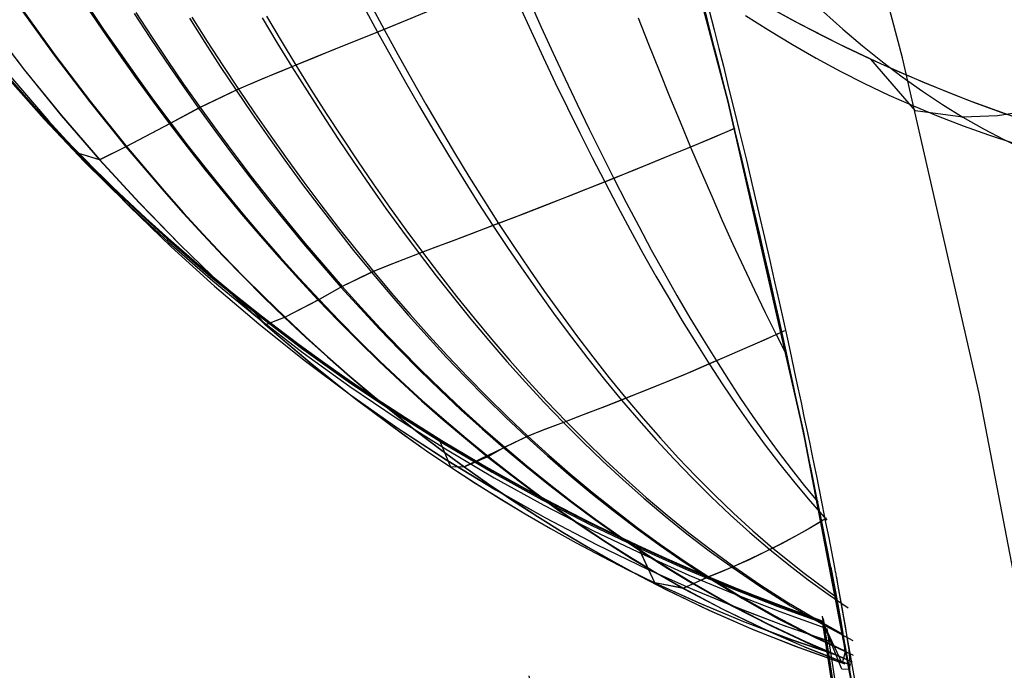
# Model space of a CAD drawing. Header units: millimetres. Extents: x -58 to 58, y -58 to 58.
# Tile 77 of 95: x 48.98 to 54.45, y 9.87 to 13.49. Entities that reach past the tile are written whole.
import ezdxf

# ---------------------------------------------------------------- set-up
doc = ezdxf.new("R2010")
doc.units = ezdxf.units.MM
doc.header["$MEASUREMENT"] = 0
doc.layers.add('Predefinito', color=5, linetype='Continuous')

msp = doc.modelspace()

# ---------------------------------------------------------------- linework, layer by layer
at = {"layer": 'Predefinito'}
for points in [[(55.3678, 3.829), (55.2026, 5.7378), (54.9717, 7.6398), (54.6752, 9.5326), (54.3136, 11.4141), (53.8873, 13.282), (53.3967, 15.1341), (52.8425, 16.9681), (52.2254, 18.7819), (51.546, 20.5734), (50.8051, 22.3403), (50.0038, 24.0805), (49.1428, 25.7921), (48.2233, 27.473), (47.2463, 29.1211), (46.213, 30.7345)], [(45.3803, 30.1807), (46.395, 28.5964), (47.3544, 26.978), (48.2574, 25.3274), (49.1028, 23.6467), (49.8897, 21.9377), (50.6172, 20.2027), (51.2844, 18.4435), (51.8904, 16.6624), (52.4346, 14.8614), (52.9163, 13.0427), (53.335, 11.2085), (53.6901, 9.3609), (53.9812, 7.5021), (54.208, 5.6344), (54.3701, 3.76)], [(54.3701, 3.76), (54.208, 5.6344), (53.9812, 7.5021), (53.6901, 9.3609), (53.335, 11.2085), (52.9163, 13.0427), (52.4346, 14.8614), (51.8904, 16.6624), (51.2844, 18.4435), (50.6172, 20.2027), (49.8897, 21.9377), (49.1028, 23.6467), (48.2574, 25.3274), (47.3544, 26.978), (46.395, 28.5964), (45.3803, 30.1807)], [(48.5053, 13.6705), (48.6855, 13.4432), (48.8721, 13.2213), (49.065, 13.0047), (49.2641, 12.7938), (49.4692, 12.5885), (49.6801, 12.389), (49.8968, 12.1955), (50.119, 12.0079), (50.3466, 11.8265), (50.5794, 11.6512), (50.8173, 11.4822), (51.0602, 11.3195), (51.3078, 11.1631), (51.5601, 11.0133), (51.8168, 10.87), (52.0779, 10.7332), (52.3432, 10.603), (52.6125, 10.4793), (52.8857, 10.3624), (53.1628, 10.252), (53.4434, 10.1484)], [(53.0814, 13.5992), (53.3049, 13.4761), (53.5339, 13.3593), (53.7685, 13.2487), (54.0085, 13.1445), (54.2538, 13.0467), (54.5043, 12.9554), (54.7601, 12.8707), (55.0209, 12.7928), (55.2868, 12.7216), (55.5576, 12.6574), (55.8333, 12.6001), (56.1137, 12.5498)], [(53.1523, 13.5592), (53.2903, 13.484), (53.4297, 13.4114), (53.5704, 13.3415), (53.7125, 13.2743), (53.8557, 13.2098), (54, 13.148), (54.1455, 13.0888), (54.292, 13.0322), (54.4395, 12.9782), (54.588, 12.9268), (54.8876, 12.8316), (55.1905, 12.7465), (55.4962, 12.6713), (55.8041, 12.6058), (56.1137, 12.5498)], [(53.1523, 13.5592), (53.2903, 13.484), (53.4297, 13.4114), (53.5704, 13.3415), (53.7125, 13.2743), (53.8557, 13.2098), (54, 13.148), (54.1455, 13.0888), (54.292, 13.0322), (54.4395, 12.9782), (54.588, 12.9268), (54.8876, 12.8316), (55.1905, 12.7465), (55.4962, 12.6713), (55.8041, 12.6058), (56.1137, 12.5498)], [(53.4434, 10.1484), (53.8463, 7.4898)], [(53.8463, 7.4898), (53.4434, 10.1484)]]:
    msp.add_lwpolyline(points, dxfattribs=at)
at = {"layer": 'Predefinito', "extrusion": (1, 0, 0)}
for points in [[(12.5885, 319.9996), (12.5885, 60)], [(11.1631, 319.9984), (11.1631, 60.0005)], [(10.1484, 320), (10.1484, 60.0016)]]:
    msp.add_lwpolyline(points, dxfattribs=at)
at = {"layer": 'Predefinito', "extrusion": (1, 0, -2.42507e-08)}
msp.add_lwpolyline([(10.1484, 60.0016), (10.1484, 320)], dxfattribs=at)
at = {"layer": 'Predefinito', "extrusion": (-1.93238e-05, 0.000127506, 1)}
msp.add_lwpolyline([(53.8475, 7.4822), (53.4446, 10.1407)], dxfattribs=at)
at = {"layer": 'Predefinito', "extrusion": (-0.000111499, 0.000734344, 1)}
msp.add_lwpolyline([(53.4819, 9.9034), (53.8804, 7.2791)], dxfattribs=at)
at = {"layer": 'Predefinito', "extrusion": (0.000111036, -0.000731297, 1)}
msp.add_lwpolyline([(53.4406, 10.1755), (53.8382, 7.5568)], dxfattribs=at)
at = {"layer": 'Predefinito', "extrusion": (-0.000163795, 0.001075, 0.999999)}
msp.add_lwpolyline([(53.5059, 9.7692), (53.8931, 7.2276)], dxfattribs=at)
at = {"layer": 'Predefinito', "extrusion": (0.000162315, -0.001066, 0.999999)}
msp.add_lwpolyline([(53.4459, 10.1635), (53.831, 7.6353)], dxfattribs=at)
at = {"layer": 'Predefinito', "extrusion": (0.044757, 0.006487, 0.998977)}
msp.add_lwpolyline([(2.3102, -52.74), (0.4274, -52.7866), (-1.4349, -52.7694)], dxfattribs=at)
at = {"layer": 'Predefinito', "extrusion": (-0.00025803, 0.001677, 0.999999)}
msp.add_lwpolyline([(53.56, 9.5004), (53.9191, 7.1671)], dxfattribs=at)
at = {"layer": 'Predefinito', "extrusion": (0.000252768, -0.001643, 0.999999)}
msp.add_lwpolyline([(53.4667, 10.1073), (53.8213, 7.8023)], dxfattribs=at)
at = {"layer": 'Predefinito', "extrusion": (-0.000314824, 0.001996, 0.999998)}
msp.add_lwpolyline([(53.6371, 9.2633), (53.9849, 7.0581)], dxfattribs=at)
at = {"layer": 'Predefinito', "extrusion": (0.085842, 0.012831, 0.996226)}
msp.add_lwpolyline([(1.9336, -50.9449), (0.2916, -50.9767), (-1.3347, -50.9614)], dxfattribs=at)
at = {"layer": 'Predefinito'}
for points in [[(48.4586, 13.7316, 59.9981), (48.6594, 13.4753, 59.9983), (48.8679, 13.2262, 59.9984), (49.084, 12.9842, 59.9986), (49.3074, 12.7495, 59.9988), (49.5378, 12.5223, 59.9991), (49.7749, 12.303, 59.9993), (50.018, 12.0918, 59.9996), (50.2668, 11.8889, 59.9998), (50.5208, 11.6944, 60.0001), (50.7799, 11.5081, 60.0003), (51.0436, 11.3303, 60.0005), (51.3112, 11.1611, 60.0007), (51.5824, 11.0006, 60.0009), (51.8567, 10.8486, 60.0011), (52.1339, 10.705, 60.0012), (52.4137, 10.5698, 60.0014), (52.669, 10.4545, 60.0015), (52.9258, 10.3459, 60.0016), (53.184, 10.2439, 60.0017), (53.4434, 10.1484, 60.0016)], [(48.461, 13.7283, 59.7674), (48.6621, 13.4719, 59.7682), (48.8709, 13.2226, 59.7692), (49.0872, 12.9805, 59.7703), (49.3108, 12.7458, 59.7716), (49.5415, 12.5186, 59.773), (49.7787, 12.2994, 59.7746), (50.022, 12.0882, 59.7762), (50.2708, 11.8854, 59.7779), (50.5249, 11.691, 59.7797), (50.7841, 11.5049, 59.7816), (51.0477, 11.3273, 59.7836), (51.3152, 11.1583, 59.7856), (51.5862, 10.9979, 59.7876), (51.8604, 10.8462, 59.7897), (52.1374, 10.7028, 59.7917), (52.417, 10.5678, 59.7938), (52.6716, 10.4529, 59.7958), (52.9278, 10.3446, 59.7977), (53.1854, 10.2429, 59.7995), (53.4443, 10.1476, 59.8012)], [(48.4634, 13.7252, 59.5348), (48.6646, 13.4686, 59.5362), (48.8736, 13.2192, 59.538), (49.0902, 12.977, 59.54), (49.314, 12.7422, 59.5423), (49.5449, 12.515, 59.5448), (49.7823, 12.2958, 59.5476), (50.0257, 12.0846, 59.5506), (50.2746, 11.8819, 59.5538), (50.5288, 11.6876, 59.5571), (50.7879, 11.5016, 59.5606), (51.0515, 11.3241, 59.5643), (51.319, 11.1553, 59.568), (51.5899, 10.9951, 59.5719), (51.8639, 10.8436, 59.5758), (52.1407, 10.7004, 59.5798), (52.4201, 10.5656, 59.5838), (52.6741, 10.451, 59.5875), (52.9297, 10.3431, 59.5912), (53.1868, 10.2417, 59.5948), (53.4451, 10.1467, 59.5983)], [(48.4676, 13.7193, 59.0689), (48.6693, 13.4624, 59.0716), (48.8787, 13.2127, 59.0749), (49.0956, 12.9704, 59.0787), (49.3197, 12.7354, 59.083), (49.5509, 12.5081, 59.0878), (49.7885, 12.2888, 59.0931), (50.0322, 12.0776, 59.0988), (50.2812, 11.875, 59.1048), (50.5355, 11.6807, 59.1112), (50.7946, 11.4949, 59.118), (51.0582, 11.3177, 59.125), (51.3256, 11.1491, 59.1323), (51.5964, 10.9892, 59.1398), (51.8702, 10.8379, 59.1475), (52.1468, 10.6951, 59.1553), (52.4259, 10.5606, 59.1632), (52.6788, 10.4467, 59.1704), (52.9333, 10.3394, 59.1776), (53.1893, 10.2385, 59.1848), (53.4467, 10.144, 59.1918)], [(48.4749, 13.709, 58.1347), (48.677, 13.4515, 58.14), (48.8869, 13.2013, 58.1464), (49.1041, 12.9585, 58.1538), (49.3287, 12.7231, 58.1622), (49.5601, 12.4954, 58.1715), (49.7981, 12.2758, 58.1817), (50.042, 12.0644, 58.1927), (50.2912, 11.8615, 58.2046), (50.5456, 11.6672, 58.2171), (50.8048, 11.4814, 58.2303), (51.0683, 11.3042, 58.2441), (51.3357, 11.1357, 58.2585), (51.6065, 10.976, 58.2733), (51.8803, 10.8249, 58.2886), (52.1568, 10.6824, 58.3041), (52.4359, 10.5483, 58.3199), (52.6869, 10.4355, 58.3341), (52.9398, 10.3293, 58.3485), (53.1942, 10.2294, 58.3627), (53.4502, 10.1359, 58.3769)], [(48.4871, 13.6947, 56.2588), (48.689, 13.4362, 56.2691), (48.8986, 13.1848, 56.2815), (49.1156, 12.9407, 56.2959), (49.3398, 12.704, 56.3123), (49.5709, 12.475, 56.3306), (49.8086, 12.2539, 56.3506), (50.0522, 12.0411, 56.3723), (50.3013, 11.8369, 56.3956), (50.5556, 11.6412, 56.4204), (50.8148, 11.4542, 56.4465), (51.0785, 11.2758, 56.4739), (51.3463, 11.1063, 56.5025), (51.6177, 10.9456, 56.5321), (51.8924, 10.7938, 56.5626), (52.1702, 10.6506, 56.5938), (52.4508, 10.5162, 56.6256), (52.7004, 10.4047, 56.6539), (52.9522, 10.2997, 56.6825), (53.206, 10.2012, 56.7112), (53.4617, 10.1092, 56.7399)], [(48.5232, 13.6939, 52.4872), (48.7211, 13.433, 52.5069), (48.9266, 13.1787, 52.5309), (49.1394, 12.931, 52.5588), (49.3595, 12.6901, 52.5905), (49.5867, 12.4564, 52.626), (49.8208, 12.2302, 52.665), (50.0612, 12.0118, 52.7074), (50.3078, 11.8017, 52.7531), (50.5602, 11.6, 52.8018), (50.8184, 11.4067, 52.8535), (51.082, 11.2221, 52.9078), (51.3509, 11.0464, 52.9647), (51.6246, 10.8799, 53.0238), (51.903, 10.7226, 53.085), (52.1859, 10.5746, 53.1478), (52.4733, 10.436, 53.2122), (52.7238, 10.3244, 53.2684), (52.9775, 10.2199, 53.3254), (53.2341, 10.1225, 53.3829), (53.4936, 10.0324, 53.4407)], [(48.5237, 13.694, 327.5461), (48.7216, 13.4332, 327.5262), (48.927, 13.1788, 327.5022), (49.1397, 12.9311, 327.4742), (49.3598, 12.6902, 327.4423), (49.587, 12.4564, 327.4067), (49.821, 12.2301, 327.3675), (50.0614, 12.0117, 327.3249), (50.3079, 11.8015, 327.2791), (50.5603, 11.5997, 327.2301), (50.8184, 11.4063, 327.1783), (51.0821, 11.2216, 327.1237), (51.3509, 11.0459, 327.0666), (51.6247, 10.8793, 327.0072), (51.9031, 10.722, 326.9458), (52.1861, 10.5739, 326.8826), (52.4735, 10.4353, 326.818), (52.7206, 10.3251, 326.7623), (52.9708, 10.2219, 326.7058), (53.2238, 10.1256, 326.6489), (53.4797, 10.0364, 326.5916)], [(50.9288, 13.5809, 346.8509), (51.0047, 13.4397, 346.7926), (51.0813, 13.2998, 346.7308), (51.1587, 13.1612, 346.6656), (51.237, 13.024, 346.5971), (51.3161, 12.8882, 346.5252), (51.3961, 12.7539, 346.4501), (51.477, 12.6212, 346.3716), (51.5589, 12.4899, 346.2899), (51.6419, 12.3603, 346.2049), (51.726, 12.2323, 346.1168), (51.8112, 12.106, 346.0254), (51.8976, 11.9815, 345.931), (51.9854, 11.8587, 345.8334), (52.0744, 11.7379, 345.7327), (52.1649, 11.6191, 345.6291), (52.2568, 11.5024, 345.5225), (52.3501, 11.3878, 345.413), (52.4451, 11.2754, 345.3006), (52.5417, 11.1652, 345.1854), (52.6401, 11.0574, 345.0676), (52.7406, 10.9519, 344.9471), (52.8434, 10.8487, 344.8241), (52.9485, 10.7481, 344.6987), (53.0563, 10.6499, 344.5708), (53.1669, 10.5543, 344.4407), (53.3404, 10.4143, 344.2386), (53.5209, 10.2813, 344.0319)], [(51.8129, 13.5992, 348.7988), (51.8789, 13.4531, 348.7272), (51.9451, 13.3087, 348.652), (52.0117, 13.1658, 348.5731), (52.0788, 13.0246, 348.4905), (52.1462, 12.8851, 348.4044), (52.2141, 12.7474, 348.3147), (52.2824, 12.6114, 348.2214), (52.3514, 12.4772, 348.1246), (52.4209, 12.345, 348.0243), (52.4911, 12.2146, 347.9205), (52.5619, 12.0863, 347.8134), (52.6335, 11.9602, 347.7029), (52.7057, 11.8363, 347.5891), (52.7787, 11.7147, 347.472), (52.8526, 11.5955, 347.3517), (52.9196, 11.4904, 347.2409), (52.9874, 11.3873, 347.1276), (53.0561, 11.2863, 347.0119), (53.1257, 11.1873, 346.8939), (53.1965, 11.0903, 346.7736), (53.2685, 10.9954, 346.651), (53.3419, 10.9025, 346.5263), (53.4168, 10.8118, 346.3994)], [(53.0814, 13.5992, 319.9998), (53.3049, 13.4761, 319.9998), (53.5339, 13.3593, 319.9998), (53.7685, 13.2487, 319.9998), (54.0085, 13.1445, 319.9998), (54.2538, 13.0467, 319.9998), (54.5043, 12.9554, 319.9998), (54.7601, 12.8707, 319.9998), (55.0209, 12.7928, 319.9998), (55.2868, 12.7216, 319.9998), (55.5576, 12.6574, 319.9998), (55.8333, 12.6001, 319.9998), (56.1137, 12.5498, 319.9998)], [(48.9813, 13.5589, 44.9765), (49.1705, 13.2963, 45.0204), (49.3665, 13.0386, 45.0719), (49.5695, 12.7863, 45.131), (49.7794, 12.5395, 45.1973), (49.8871, 12.4184, 45.2331), (49.9964, 12.2989, 45.2707), (50.1076, 12.181, 45.31), (50.2205, 12.0647, 45.3509), (50.3352, 11.9502, 45.3936), (50.4517, 11.8375, 45.4378), (50.57, 11.7267, 45.4837), (50.6902, 11.6176, 45.5312), (50.8122, 11.5105, 45.5803), (50.9362, 11.4054, 45.6308), (51.062, 11.3023, 45.6829), (51.1897, 11.2013, 45.7363), (51.3194, 11.1025, 45.7912), (51.451, 11.006, 45.8475), (51.5845, 10.9118, 45.9051), (51.72, 10.8199, 45.964), (51.8575, 10.7305, 46.024), (51.9971, 10.6436, 46.0852), (52.1387, 10.5593, 46.1475), (52.2823, 10.4776, 46.2108), (52.4282, 10.3987, 46.2752), (52.5761, 10.3226, 46.3404), (52.8165, 10.2072, 46.4462), (53.0619, 10.0998, 46.5539), (53.3123, 10.0008, 46.6633), (53.5675, 9.9104, 46.7741)], [(48.9853, 13.561, 335.0899), (49.1743, 13.2982, 335.0459), (49.3701, 13.0405, 334.9941), (49.5729, 12.788, 334.9348), (49.7827, 12.5412, 334.8683), (49.8902, 12.42, 334.8323), (49.9994, 12.3004, 334.7946), (50.1105, 12.1824, 334.7551), (50.2233, 12.0661, 334.714), (50.3379, 11.9515, 334.6712), (50.4543, 11.8387, 334.6267), (50.5725, 11.7278, 334.5806), (50.6925, 11.6186, 334.5329), (50.8145, 11.5114, 334.4837), (50.9383, 11.4062, 334.4329), (51.0641, 11.303, 334.3807), (51.1917, 11.202, 334.327), (51.3213, 11.1031, 334.2718), (51.4528, 11.0065, 334.2153), (51.5863, 10.9121, 334.1575), (51.7217, 10.8202, 334.0984), (51.8591, 10.7307, 334.038), (51.9986, 10.6437, 333.9766), (52.1402, 10.5593, 333.914), (52.2838, 10.4775, 333.8504), (52.4296, 10.3985, 333.7858), (52.5775, 10.3223, 333.7202), (52.8109, 10.21, 333.617), (53.049, 10.1053, 333.512), (53.2918, 10.0084, 333.4054), (53.5393, 9.9196, 333.2975)], [(51.2922, 13.5575, 32.2971), (51.1219, 13.4876, 32.8157), (50.9683, 13.4249, 33.3357), (50.8298, 13.3686, 33.8563), (50.7051, 13.3181, 34.3769), (50.5931, 13.2727, 34.8969), (50.4924, 13.2318, 35.4157), (50.402, 13.1948, 35.9326), (50.3207, 13.1611, 36.4471), (50.1818, 13.1017, 37.4663), (49.9735, 13.0014, 39.4468), (49.8123, 12.9143, 41.3635), (49.5695, 12.7863, 45.131), (49.4229, 12.7144, 48.8584), (49.3073, 12.7495, 60.0007)], [(49.3488, 13.569, 41.1992), (49.4384, 13.4359, 41.2274), (49.5295, 13.3037, 41.2579), (49.6222, 13.1727, 41.2908), (49.7165, 13.0429, 41.326), (49.8123, 12.9143, 41.3635), (49.9098, 12.7869, 41.4033), (50.0088, 12.6608, 41.4454), (50.1095, 12.536, 41.4896), (50.2118, 12.4126, 41.5361), (50.3159, 12.2907, 41.5847), (50.4217, 12.1703, 41.6355), (50.5292, 12.0515, 41.6884), (50.6385, 11.9343, 41.7434), (50.7496, 11.8187, 41.8004), (50.8626, 11.7049, 41.8595), (50.9775, 11.5927, 41.9206), (51.0944, 11.4824, 41.9837), (51.2133, 11.3741, 42.0487), (51.3343, 11.2677, 42.1155), (51.4574, 11.1634, 42.1842), (51.5825, 11.0612, 42.2548), (51.7099, 10.9612, 42.327), (51.8395, 10.8635, 42.401), (51.9714, 10.7682, 42.4765), (52.1057, 10.6753, 42.5537), (52.2424, 10.585, 42.6323), (52.3817, 10.4974, 42.7123), (52.5236, 10.4125, 42.7936), (52.6683, 10.3305, 42.8763), (52.8919, 10.2123, 43.0035), (53.1214, 10.1017, 43.1331), (53.3567, 9.9991, 43.2649), (53.4766, 9.9511, 43.3315), (53.598, 9.9052, 43.3986)], [(49.3561, 13.5728, 338.8853), (49.4455, 13.4396, 338.857), (49.5365, 13.3074, 338.8263), (49.6291, 13.1764, 338.7933), (49.7232, 13.0465, 338.758), (49.8189, 12.9178, 338.7203), (49.9161, 12.7903, 338.6803), (50.015, 12.6641, 338.6381), (50.1155, 12.5393, 338.5936), (50.2177, 12.4158, 338.5469), (50.3215, 12.2938, 338.4981), (50.4271, 12.1734, 338.4471), (50.5344, 12.0544, 338.3939), (50.6435, 11.9371, 338.3387), (50.7545, 11.8215, 338.2814), (50.8673, 11.7075, 338.2221), (50.982, 11.5952, 338.1607), (51.0987, 11.4848, 338.0973), (51.2175, 11.3763, 338.0321), (51.3383, 11.2698, 337.9649), (51.4611, 11.1654, 337.8959), (51.5861, 11.0631, 337.825), (51.7133, 10.963, 337.7524), (51.8427, 10.8651, 337.6781), (51.9744, 10.7697, 337.6022), (52.1086, 10.6767, 337.5247), (52.2452, 10.5862, 337.4457), (52.3843, 10.4985, 337.3653), (52.5261, 10.4134, 337.2836), (52.6706, 10.3313, 337.2005), (52.885, 10.2174, 337.0779), (53.1049, 10.1106, 336.9529), (53.3302, 10.0111, 336.8259), (53.561, 9.9195, 336.6971)], [(49.6145, 13.5287, 39.2968), (49.7021, 13.3952, 39.3304), (49.7911, 13.2629, 39.3667), (49.8816, 13.1315, 39.4055), (49.9735, 13.0014, 39.4468), (50.067, 12.8723, 39.4907), (50.1619, 12.7445, 39.537), (50.2583, 12.618, 39.5859), (50.3563, 12.4928, 39.6371), (50.456, 12.369, 39.6908), (50.5573, 12.2466, 39.7468), (50.6602, 12.1257, 39.8052), (50.7649, 12.0062, 39.8659), (50.8713, 11.8884, 39.9289), (50.9796, 11.7721, 39.9942), (51.0898, 11.6575, 40.0618), (51.202, 11.5447, 40.1315), (51.3162, 11.4337, 40.2034), (51.4324, 11.3245, 40.2775), (51.5507, 11.2174, 40.3536), (51.6712, 11.1123, 40.4317), (51.794, 11.0093, 40.5119), (51.9191, 10.9085, 40.5939), (52.0465, 10.81, 40.6778), (52.1766, 10.7139, 40.7635), (52.3092, 10.6203, 40.8509), (52.4447, 10.5293, 40.9399), (52.5829, 10.441, 41.0305), (52.7241, 10.3555, 41.1225), (52.9359, 10.2359, 41.2597), (53.1539, 10.1234, 41.3996), (53.3781, 10.0186, 41.5418), (53.4926, 9.9692, 41.6138), (53.6087, 9.922, 41.6862)], [(49.6238, 13.5336, 340.7975), (49.7112, 13.4001, 340.7637), (49.8001, 13.2676, 340.7273), (49.8903, 13.1362, 340.6883), (49.9821, 13.006, 340.6468), (50.0753, 12.8769, 340.6027), (50.17, 12.749, 340.5561), (50.2662, 12.6224, 340.5071), (50.364, 12.4971, 340.4556), (50.4634, 12.3732, 340.4017), (50.5645, 12.2507, 340.3454), (50.6672, 12.1296, 340.2867), (50.7716, 12.0101, 340.2257), (50.8778, 11.8922, 340.1624), (50.9859, 11.7758, 340.0968), (51.0958, 11.6611, 340.0289), (51.2077, 11.5481, 339.9588), (51.3216, 11.437, 339.8866), (51.4376, 11.3277, 339.8122), (51.5557, 11.2204, 339.7357), (51.676, 11.1152, 339.6571), (51.7985, 11.0121, 339.5766), (51.9233, 10.9111, 339.4941), (52.0505, 10.8125, 339.4098), (52.1803, 10.7162, 339.3237), (52.3128, 10.6225, 339.2359), (52.448, 10.5313, 339.1464), (52.586, 10.4428, 339.0554), (52.727, 10.3571, 338.9629), (52.9284, 10.2428, 338.8316), (53.1354, 10.1349, 338.6978), (53.3481, 10.0339, 338.5619), (53.5666, 9.9402, 338.4239)], [(50.8919, 13.5657, 33.2777), (50.9683, 13.4249, 33.3357), (51.0454, 13.2853, 33.397), (51.1234, 13.1471, 33.4618), (51.2022, 13.0103, 33.5299), (51.2819, 12.8749, 33.6013), (51.3625, 12.7409, 33.676), (51.4441, 12.6085, 33.7539), (51.5268, 12.4776, 33.8351), (51.6104, 12.3483, 33.9195), (51.6952, 12.2207, 34.0071), (51.7812, 12.0946, 34.0979), (51.8685, 11.9704, 34.1917), (51.957, 11.8479, 34.2887), (52.0469, 11.7274, 34.3887), (52.1382, 11.6088, 34.4917), (52.231, 11.4924, 34.5976), (52.3254, 11.378, 34.7065), (52.4213, 11.2658, 34.8181), (52.5189, 11.1559, 34.9326), (52.6184, 11.0483, 35.0497), (52.72, 10.943, 35.1693), (52.8238, 10.84, 35.2916), (52.9302, 10.7396, 35.4162), (53.0391, 10.6416, 35.5433), (53.1509, 10.5463, 35.6726), (53.256, 10.4611, 35.7932), (53.3635, 10.3785, 35.9155), (53.4736, 10.2985, 36.0395), (53.5866, 10.2212, 36.165)], [(51.7553, 13.5753, 31.3356), (51.8222, 13.4298, 31.4068), (51.8894, 13.2859, 31.4816), (51.957, 13.1436, 31.5601), (52.0251, 13.0029, 31.6422), (52.0936, 12.8639, 31.7279), (52.1626, 12.7267, 31.8172), (52.2321, 12.5912, 31.9099), (52.3022, 12.4575, 32.0062), (52.373, 12.3257, 32.106), (52.4445, 12.1958, 32.2092), (52.5167, 12.068, 32.3158), (52.5896, 11.9422, 32.4257), (52.6633, 11.8187, 32.5389), (52.7379, 11.6975, 32.6553), (52.8132, 11.5786, 32.7749), (52.8894, 11.4622, 32.8976), (52.9666, 11.3483, 33.0233), (53.045, 11.2369, 33.152), (53.1247, 11.1279, 33.2835), (53.206, 11.0215, 33.4178), (53.2889, 10.9176, 33.5549), (53.3737, 10.8163, 33.6945), (53.4676, 10.7099, 33.8481)], [(53.4891, 10.448, 345.0007), (53.4631, 10.5804, 345.587), (53.4481, 10.6557, 345.8802), (53.4312, 10.7401, 346.1733), (53.4123, 10.8338, 346.4665), (53.3912, 10.9375, 346.7597), (53.3797, 10.9934, 346.9062), (53.3675, 11.0523, 347.0528), (53.3546, 11.1143, 347.1994), (53.341, 11.1795, 347.346), (53.3266, 11.248, 347.4926), (53.3113, 11.3202, 347.6391), (53.2951, 11.3962, 347.7857), (53.278, 11.4763, 347.9323), (53.2597, 11.5607, 348.0789), (53.2403, 11.6497, 348.2254), (53.2197, 11.7436, 348.372), (53.1977, 11.8425, 348.5186), (53.1744, 11.9469, 348.6652), (53.1495, 12.0573, 348.8117), (53.1228, 12.1742, 348.9583), (53.0942, 12.2982, 349.1049), (53.0635, 12.43, 349.2514), (53.0305, 12.5703, 349.398), (52.9948, 12.72, 349.5445), (52.9561, 12.8801, 349.6911), (52.914, 13.0518, 349.838), (52.8916, 13.1425, 349.9114), (52.8681, 13.2369, 349.9848), (52.8433, 13.3352, 350.0583), (52.8173, 13.4379, 350.1317), (52.7899, 13.5453, 350.2051)], [(52.8132, 13.545, 29.8201), (52.8407, 13.4371, 29.8921), (52.8668, 13.334, 29.9642), (52.8916, 13.235, 30.0362), (52.9153, 13.1399, 30.1082), (52.9378, 13.0485, 30.1803), (52.9594, 12.9604, 30.2523), (52.9801, 12.8756, 30.3243), (53.0195, 12.7121, 30.4706), (53.0558, 12.5592, 30.6168), (53.0894, 12.416, 30.763), (53.1205, 12.2817, 30.9093), (53.1495, 12.1552, 31.0555), (53.1765, 12.0361, 31.2018), (53.2018, 11.9237, 31.348), (53.2254, 11.8175, 31.4942), (53.2475, 11.7169, 31.6405), (53.2684, 11.6214, 31.7867), (53.2879, 11.5309, 31.933), (53.3064, 11.4451, 32.0792), (53.3237, 11.3638, 32.2255), (53.34, 11.2865, 32.3717), (53.3553, 11.2132, 32.518), (53.3698, 11.1435, 32.6642), (53.3836, 11.0773, 32.8105), (53.3965, 11.0143, 32.9567), (53.4087, 10.9544, 33.103), (53.4203, 10.8976, 33.2492), (53.4415, 10.7924, 33.5417), (53.4604, 10.6975, 33.8342), (53.4773, 10.6119, 34.1267), (53.4924, 10.5345, 34.4192), (53.5094, 10.447, 34.7849), (53.5113, 10.4367, 34.8214), (53.5124, 10.4311, 34.8397), (53.5136, 10.425, 34.858), (53.5149, 10.4185, 34.8763), (53.5162, 10.4115, 34.8945), (53.5177, 10.4038, 34.9128), (53.5193, 10.3955, 34.9311), (53.5202, 10.391, 34.9402), (53.5211, 10.3864, 34.9494), (53.522, 10.3815, 34.9585), (53.523, 10.3764, 34.9677), (53.524, 10.3711, 34.9768), (53.5251, 10.3656, 34.9859), (53.5262, 10.3598, 34.9951), (53.5273, 10.3538, 35.0042)], [(53.448, 13.5377, 339.5041), (53.5564, 13.4406, 339.4097), (53.6657, 13.3479, 339.3118), (53.7758, 13.2595, 339.2105), (53.8867, 13.1756, 339.1059), (53.9984, 13.0963, 338.9981), (54.1108, 13.0217, 338.8872), (54.2239, 12.9519, 338.7735), (54.3377, 12.8871, 338.6569), (54.4521, 12.8274, 338.5376), (54.5672, 12.7727, 338.4158), (54.6829, 12.7232, 338.2916), (54.7992, 12.6788, 338.1651), (54.9161, 12.6398, 338.0364), (55.0335, 12.6061, 337.9058), (55.1516, 12.5778, 337.7732), (55.2702, 12.555, 337.6389), (55.3893, 12.5376, 337.5031), (55.5089, 12.5258, 337.3659), (55.629, 12.5195, 337.2276), (55.7495, 12.5187, 337.0883), (55.8705, 12.5235, 336.9483), (55.9919, 12.5339, 336.8076), (56.1137, 12.5498, 336.6667)], [(53.448, 13.5377, 40.4959), (53.5564, 13.4406, 40.5903), (53.6657, 13.3479, 40.6882), (53.7758, 13.2595, 40.7895), (53.8867, 13.1756, 40.8941), (53.9984, 13.0963, 41.0019), (54.1108, 13.0217, 41.1128), (54.2239, 12.9519, 41.2265), (54.3377, 12.8871, 41.3431), (54.4521, 12.8274, 41.4624), (54.5672, 12.7727, 41.5842), (54.6829, 12.7232, 41.7084), (54.7992, 12.6788, 41.8349), (54.9161, 12.6398, 41.9636), (55.0335, 12.6061, 42.0942), (55.1516, 12.5778, 42.2268), (55.2702, 12.555, 42.3611), (55.3893, 12.5376, 42.4969), (55.5089, 12.5258, 42.6341), (55.629, 12.5195, 42.7724), (55.7495, 12.5187, 42.9117), (55.8705, 12.5235, 43.0517), (55.9919, 12.5339, 43.1924), (56.1137, 12.5498, 43.3333)], [(48.8063, 13.4713, 48.7382), (49.0046, 13.2131, 48.7725), (49.2101, 12.9607, 48.8126), (49.4229, 12.7144, 48.8584), (49.643, 12.4744, 48.9097), (49.8701, 12.2412, 48.9664), (50.1042, 12.0151, 49.0281), (50.345, 11.7968, 49.0948), (50.5926, 11.5862, 49.1663), (50.8469, 11.3839, 49.2422), (51.108, 11.19, 49.3225), (51.241, 11.0964, 49.3642), (51.3757, 11.0051, 49.4068), (51.5119, 10.9161, 49.4504), (51.6498, 10.8295, 49.4948), (51.7892, 10.7453, 49.5401), (51.9303, 10.6635, 49.5862), (52.073, 10.5842, 49.6331), (52.2173, 10.5074, 49.6806), (52.3632, 10.4333, 49.7288), (52.5108, 10.3617, 49.7776), (52.7599, 10.2485, 49.86), (53.0131, 10.1431, 49.9438), (53.2703, 10.0456, 50.0287), (53.5314, 9.9563, 50.1144)], [(48.8079, 13.4721, 331.3114), (49.0061, 13.2139, 331.2771), (49.2116, 12.9614, 331.2368), (49.4243, 12.715, 331.1908), (49.6442, 12.4749, 331.1393), (49.8713, 12.2416, 331.0824), (50.1052, 12.0155, 331.0204), (50.3459, 11.797, 330.9534), (50.5934, 11.5863, 330.8817), (50.8477, 11.3838, 330.8054), (51.1087, 11.1898, 330.7248), (51.2417, 11.0962, 330.683), (51.3763, 11.0048, 330.6401), (51.5125, 10.9157, 330.5964), (51.6504, 10.8291, 330.5517), (51.7899, 10.7448, 330.5063), (51.9309, 10.6629, 330.46), (52.0736, 10.5836, 330.4129), (52.2179, 10.5068, 330.3652), (52.3639, 10.4325, 330.3168), (52.5115, 10.3609, 330.2678), (52.7554, 10.2499, 330.1867), (53.0034, 10.1463, 330.1043), (53.2552, 10.0504, 330.0209), (53.5107, 9.9623, 329.9366)], [(51.163, 13.5044, 347.3146), (51.0047, 13.4397, 346.7926), (50.862, 13.3816, 346.2698), (50.7336, 13.3296, 345.7468), (50.6182, 13.2829, 345.2243), (50.5145, 13.2408, 344.7029), (50.4214, 13.2028, 344.1832), (50.3378, 13.1683, 343.6659), (50.1952, 13.1076, 342.6406), (49.9821, 13.006, 340.6468), (49.8189, 12.9178, 338.7203), (49.5729, 12.788, 334.9348), (49.4243, 12.715, 331.1908), (49.3074, 12.7495, 319.9998)], [(49.9223, 13.5017, 37.3367), (50.0075, 13.3673, 37.377), (50.094, 13.234, 37.4202), (50.1818, 13.1017, 37.4663), (50.271, 12.9706, 37.5151), (50.3614, 12.8407, 37.5667), (50.4533, 12.7121, 37.621), (50.5466, 12.5847, 37.6779), (50.6414, 12.4586, 37.7376), (50.7377, 12.3339, 37.7999), (50.8356, 12.2106, 37.8649), (50.9351, 12.0888, 37.9324), (51.0362, 11.9685, 38.0025), (51.1391, 11.8498, 38.0751), (51.2438, 11.7326, 38.1503), (51.3504, 11.6172, 38.2279), (51.4589, 11.5035, 38.308), (51.5694, 11.3916, 38.3904), (51.682, 11.2817, 38.4752), (51.7967, 11.1738, 38.5623), (51.9136, 11.0679, 38.6516), (52.0328, 10.9641, 38.7431), (52.1544, 10.8626, 38.8368), (52.2787, 10.7634, 38.9324), (52.4057, 10.6666, 39.03), (52.5355, 10.5724, 39.1295), (52.6684, 10.4807, 39.2308), (52.8043, 10.3918, 39.3338), (52.9976, 10.2737, 39.479), (53.1969, 10.1618, 39.6271), (53.4024, 10.0567, 39.7777), (53.6144, 9.9589, 39.9307)], [(49.9363, 13.508, 342.7711), (50.0213, 13.3734, 342.7304), (50.1076, 13.24, 342.687), (50.1952, 13.1076, 342.6406), (50.2841, 12.9764, 342.5915), (50.3743, 12.8463, 342.5397), (50.4659, 12.7175, 342.485), (50.559, 12.5899, 342.4277), (50.6535, 12.4637, 342.3677), (50.7495, 12.3389, 342.305), (50.8471, 12.2155, 342.2397), (50.9463, 12.0936, 342.1717), (51.0471, 11.9731, 342.1012), (51.1497, 11.8542, 342.0282), (51.2541, 11.7369, 341.9525), (51.3603, 11.6213, 341.8745), (51.4685, 11.5075, 341.7939), (51.5786, 11.3955, 341.711), (51.6909, 11.2854, 341.6257), (51.8052, 11.1773, 341.5381), (51.9217, 11.0713, 341.4482), (52.0406, 10.9674, 341.3561), (52.1619, 10.8657, 341.2619), (52.2858, 10.7664, 341.1657), (52.4124, 10.6694, 341.0675), (52.5418, 10.575, 340.9674), (52.6743, 10.4832, 340.8655), (52.81, 10.3941, 340.7618), (52.9909, 10.2827, 340.6246), (53.1772, 10.1767, 340.4849), (53.369, 10.0768, 340.3427), (53.5665, 9.9831, 340.1986)], [(50.3274, 13.5042, 35.3153), (50.4094, 13.3674, 35.3639), (50.4924, 13.2318, 35.4157), (50.5765, 13.0974, 35.4705), (50.6618, 12.9642, 35.5284), (50.7482, 12.8322, 35.5893), (50.8359, 12.7016, 35.6533), (50.9248, 12.5723, 35.7201), (51.0151, 12.4444, 35.79), (51.1066, 12.318, 35.8627), (51.1996, 12.1931, 35.9384), (51.2941, 12.0696, 36.0169), (51.3901, 11.9478, 36.0983), (51.4876, 11.8276, 36.1825), (51.5869, 11.7091, 36.2694), (51.6879, 11.5924, 36.3591), (51.7907, 11.4775, 36.4515), (51.8954, 11.3646, 36.5465), (52.002, 11.2537, 36.6441), (52.1106, 11.1449, 36.7443), (52.2214, 11.0383, 36.8469), (52.3344, 10.9338, 36.9519), (52.4499, 10.8317, 37.0592), (52.568, 10.7319, 37.1687), (52.6889, 10.6346, 37.2804), (52.8128, 10.5398, 37.3942), (52.9398, 10.4477, 37.51), (53.1001, 10.3385, 37.6548), (53.2652, 10.2341, 37.8023), (53.4354, 10.1347, 37.9522), (53.6111, 10.0408, 38.1043)], [(50.3502, 13.5137, 344.804), (50.4318, 13.3767, 344.755), (50.5145, 13.2408, 344.7029), (50.5983, 13.1061, 344.6477), (50.6832, 12.9727, 344.5894), (50.7693, 12.8405, 344.5281), (50.8566, 12.7096, 344.4637), (50.9451, 12.5801, 344.3964), (51.0349, 12.452, 344.3261), (51.1261, 12.3254, 344.2529), (51.2186, 12.2002, 344.1767), (51.3126, 12.0766, 344.0977), (51.4081, 11.9546, 344.0158), (51.5053, 11.8342, 343.9311), (51.604, 11.7155, 343.8436), (51.7045, 11.5986, 343.7533), (51.8068, 11.4835, 343.6603), (51.9109, 11.3704, 343.5647), (52.0169, 11.2594, 343.4665), (52.125, 11.1504, 343.3657), (52.2351, 11.0436, 343.2624), (52.3475, 10.9389, 343.1567), (52.4624, 10.8366, 343.0487), (52.5799, 10.7367, 342.9385), (52.7001, 10.6392, 342.826), (52.8233, 10.5443, 342.7115), (52.9497, 10.452, 342.5949), (53.095, 10.3519, 342.462), (53.2442, 10.2558, 342.3269), (53.3977, 10.1639, 342.1896), (53.5557, 10.0764, 342.0505)], [(52.418, 13.5045, 349.6568), (52.4761, 13.3572, 349.5752), (52.5342, 13.2115, 349.4898), (52.5925, 13.0677, 349.4006), (52.6508, 12.9258, 349.3078), (52.7092, 12.7857, 349.2112), (52.7679, 12.6476, 349.1109), (52.8267, 12.5115, 349.007), (52.8859, 12.3775, 348.8994), (52.9452, 12.2456, 348.7883), (53.0049, 12.1161, 348.6737), (53.0648, 11.989, 348.5557), (53.125, 11.8643, 348.4343), (53.1854, 11.7423, 348.3096), (53.2462, 11.6229, 348.1816)], [(53.015, 13.5177, 329.7185), (53.1447, 13.4351, 329.6691), (53.2757, 13.3559, 329.618), (53.408, 13.2803, 329.5652), (53.5416, 13.2082, 329.5108), (53.6763, 13.1398, 329.4548), (53.8121, 13.075, 329.3974), (53.949, 13.014, 329.3386), (54.087, 12.9566, 329.2784), (54.226, 12.9031, 329.2169), (54.366, 12.8532, 329.1542), (54.507, 12.8072, 329.0903), (54.6489, 12.7649, 329.0254), (54.7917, 12.7265, 328.9594), (54.9355, 12.6919, 328.8924), (55.0801, 12.6612, 328.8246), (55.2256, 12.6342, 328.756), (55.3718, 12.611, 328.6867), (55.5189, 12.5916, 328.6168), (55.6666, 12.5758, 328.5464), (55.815, 12.5636, 328.4757), (55.9641, 12.5549, 328.4046), (56.1137, 12.5498, 328.3333)], [(53.015, 13.5177, 50.2815), (53.1447, 13.4351, 50.3309), (53.2757, 13.3559, 50.382), (53.408, 13.2803, 50.4348), (53.5416, 13.2082, 50.4892), (53.6763, 13.1398, 50.5452), (53.8121, 13.075, 50.6026), (53.949, 13.014, 50.6614), (54.087, 12.9566, 50.7216), (54.226, 12.9031, 50.7831), (54.366, 12.8532, 50.8458), (54.507, 12.8072, 50.9097), (54.6489, 12.7649, 50.9746), (54.7917, 12.7265, 51.0406), (54.9355, 12.6919, 51.1076), (55.0801, 12.6612, 51.1754), (55.2256, 12.6342, 51.244), (55.3718, 12.611, 51.3133), (55.5189, 12.5916, 51.3832), (55.6666, 12.5758, 51.4536), (55.815, 12.5636, 51.5243), (55.9641, 12.5549, 51.5954), (56.1137, 12.5498, 51.6667)], [(55.9261, 13.3613, 347.741), (55.8181, 13.3266, 347.5025), (55.7151, 13.2939, 347.2598), (55.617, 13.263, 347.013), (55.5235, 13.2341, 346.7623), (55.4346, 13.207, 346.5078), (55.3501, 13.1816, 346.2497), (55.2698, 13.1579, 345.9881), (55.1936, 13.1359, 345.7232), (55.053, 13.0965, 345.1841), (54.9271, 13.063, 344.6336), (54.8148, 13.0349, 344.0729), (54.7148, 13.0118, 343.5033), (54.6261, 12.9932, 342.926), (54.5475, 12.9787, 342.3423), (54.4161, 12.9601, 341.1604), (54.2239, 12.9519, 338.7735), (53.9603, 12.9877, 334.0626), (53.7125, 13.2743, 319.9993)], [(55.9261, 13.3613, 32.259), (55.8181, 13.3266, 32.4975), (55.7151, 13.2939, 32.7402), (55.617, 13.263, 32.987), (55.5235, 13.2341, 33.2377), (55.4346, 13.207, 33.4922), (55.3501, 13.1816, 33.7503), (55.2698, 13.1579, 34.0119), (55.1936, 13.1359, 34.2768), (55.053, 13.0965, 34.8159), (54.9271, 13.063, 35.3664), (54.8148, 13.0349, 35.9271), (54.7148, 13.0118, 36.4967), (54.6261, 12.9932, 37.074), (54.5475, 12.9787, 37.6577), (54.4161, 12.9601, 38.8396), (54.2239, 12.9519, 41.2265), (53.9603, 12.9877, 45.9374), (53.7125, 13.2743, 60)], [(53.4434, 10.1484, 320), (53.2236, 10.2288, 319.9994), (53.006, 10.3133, 319.9989), (52.7906, 10.4019, 319.9986), (52.5773, 10.4948, 319.9985), (52.3659, 10.592, 319.9984), (52.1563, 10.6937, 319.9984), (51.9484, 10.7999, 319.9984), (51.7422, 10.9108, 319.9984), (51.5325, 11.0292, 319.9984), (51.3263, 11.1518, 319.9984), (51.1233, 11.2785, 319.9985), (50.9234, 11.4097, 319.9985), (50.7265, 11.5452, 319.9987), (50.5326, 11.6855, 319.9988), (50.3414, 11.8304, 319.9989), (50.1528, 11.9803, 319.9991), (49.9638, 12.1378, 319.9992), (49.779, 12.2994, 319.9994), (49.5983, 12.465, 319.9995), (49.422, 12.6347, 319.9996), (49.2499, 12.8084, 319.9998), (49.0823, 12.986, 319.9999), (48.919, 13.1674, 320)], [(52.956, 12.8888, 30.2987), (52.8531, 12.8456, 30.4968), (52.754, 12.8043, 30.6959), (52.6585, 12.7647, 30.8962), (52.5665, 12.7269, 31.0974), (52.3928, 12.656, 31.5023), (52.2321, 12.5912, 31.9099), (52.1403, 12.5545, 32.1593), (52.0528, 12.5199, 32.4093), (51.8902, 12.4561, 32.9111), (51.7432, 12.3992, 33.4148), (51.6104, 12.3483, 33.9195), (51.4907, 12.3029, 34.4248), (51.383, 12.2622, 34.93), (51.2863, 12.2258, 35.4347), (51.1996, 12.1931, 35.9384), (51.0525, 12.1365, 36.9406), (50.9351, 12.0888, 37.9324), (50.7649, 12.0062, 39.8659), (50.6385, 11.9343, 41.7434), (50.4517, 11.8375, 45.4378), (50.345, 11.7968, 49.0948), (50.2667, 11.8889, 60.0018)], [(52.9542, 12.8881, 349.698), (52.829, 12.8355, 349.4554), (52.7092, 12.7857, 349.2112), (52.5949, 12.7385, 348.9656), (52.4858, 12.6938, 348.7186), (52.3817, 12.6515, 348.4705), (52.2824, 12.6114, 348.2214), (52.1878, 12.5735, 347.9714), (52.0977, 12.5376, 347.7206), (51.9302, 12.4717, 347.2172), (51.7787, 12.4128, 346.7117), (51.6419, 12.3603, 346.2049), (51.5185, 12.3134, 345.6976), (51.4076, 12.2715, 345.19), (51.308, 12.2339, 344.6829), (51.2186, 12.2002, 344.1767), (51.0672, 12.1422, 343.1692), (50.9463, 12.0936, 342.1717), (50.7716, 12.0101, 340.2257), (50.6435, 11.9371, 338.3387), (50.4543, 11.8387, 334.6267), (50.3459, 11.797, 330.9534), (50.2668, 11.8889, 319.999)], [(53.2319, 11.7633, 31.5703), (53.118, 11.712, 31.8697), (53.0104, 11.6643, 32.1704), (52.9089, 11.6199, 32.4722), (52.8132, 11.5786, 32.7749), (52.6729, 11.5192, 33.2558), (52.5454, 11.4664, 33.7383), (52.4298, 11.4195, 34.222), (52.3254, 11.378, 34.7065), (52.2311, 11.3412, 35.1913), (52.1462, 11.3085, 35.6761), (52.002, 11.2537, 36.6441), (51.8871, 11.2099, 37.6074), (51.7967, 11.1738, 38.5623), (51.6712, 11.1123, 40.4317), (51.451, 11.006, 45.8475), (51.3757, 11.0051, 49.4068), (51.3112, 11.1611, 60.0029)], [(53.217, 11.7566, 348.3914), (53.0964, 11.7024, 348.0712), (53.0113, 11.6647, 347.8321), (52.8526, 11.5955, 347.3517), (52.708, 11.5339, 346.8692), (52.5767, 11.4792, 346.3849), (52.4578, 11.4307, 345.8994), (52.3501, 11.3878, 345.413), (52.253, 11.3497, 344.9261), (52.1656, 11.3159, 344.4391), (52.0871, 11.286, 343.9524), (52.0169, 11.2594, 343.4665), (51.8985, 11.2143, 342.4983), (51.8052, 11.1773, 341.5381), (51.676, 11.1152, 339.6571), (51.5861, 11.0631, 337.825), (51.4528, 11.0065, 334.2153), (51.3763, 11.0048, 330.6401), (51.3112, 11.1611, 319.9984)], [(53.4654, 10.7204, 33.8133), (53.3726, 10.6658, 34.295), (53.2919, 10.6204, 34.7539), (53.2181, 10.5808, 35.2131), (53.1509, 10.5463, 35.6726), (53.0346, 10.49, 36.5919), (52.9398, 10.4477, 37.51), (52.8639, 10.416, 38.4248), (52.8043, 10.3918, 39.3338), (52.6683, 10.3305, 42.8763), (52.5108, 10.3617, 49.7776), (52.4137, 10.5698, 60.0037)], [(53.4385, 10.7043, 346.0518), (53.3624, 10.6599, 345.6495), (53.292, 10.6205, 345.2469), (53.1669, 10.5543, 344.4407), (53.0472, 10.4959, 343.5173), (52.9497, 10.452, 342.5949), (52.8715, 10.419, 341.6756), (52.81, 10.3941, 340.7618), (52.6706, 10.3313, 337.2005), (52.5115, 10.3609, 330.2678), (52.4137, 10.5697, 319.9985)], [(53.4891, 10.448, 345.0007), (53.5058, 10.3585, 344.5187), (53.5209, 10.2818, 344.0344), (53.5321, 10.221, 343.5794), (53.5412, 10.1692, 343.1233), (53.5536, 10.0919, 342.2611), (53.5614, 10.0357, 341.3972), (53.5672, 9.9693, 339.7484), (53.5517, 9.9136, 335.0568), (53.4434, 10.1484, 320)], [(54.1726, 5.965, 345.0026), (54.0368, 7.0908, 345.0011), (53.8777, 8.2128, 345.0004), (53.6952, 9.3316, 345.0003), (53.4891, 10.448, 345.0007)], [(53.5273, 10.3538, 35.0042), (53.551, 10.2247, 35.7715), (53.5606, 10.1704, 36.1565), (53.5687, 10.1228, 36.5424), (53.581, 10.0457, 37.3172), (53.589, 9.9882, 38.0938), (53.5956, 9.9152, 39.6542), (53.5936, 9.8794, 41.2158), (53.5504, 9.8809, 47.4669), (53.4434, 10.1484, 60.0016)], [(53.5273, 10.3538, 35.0042), (53.7218, 9.2616, 35.0027), (53.8942, 8.1658, 35.0013), (54.0444, 7.0671, 35.0003), (54.1725, 5.9658, 35)]]:
    msp.add_polyline3d(points, dxfattribs=at)

doc.saveas('drawing.dxf')
